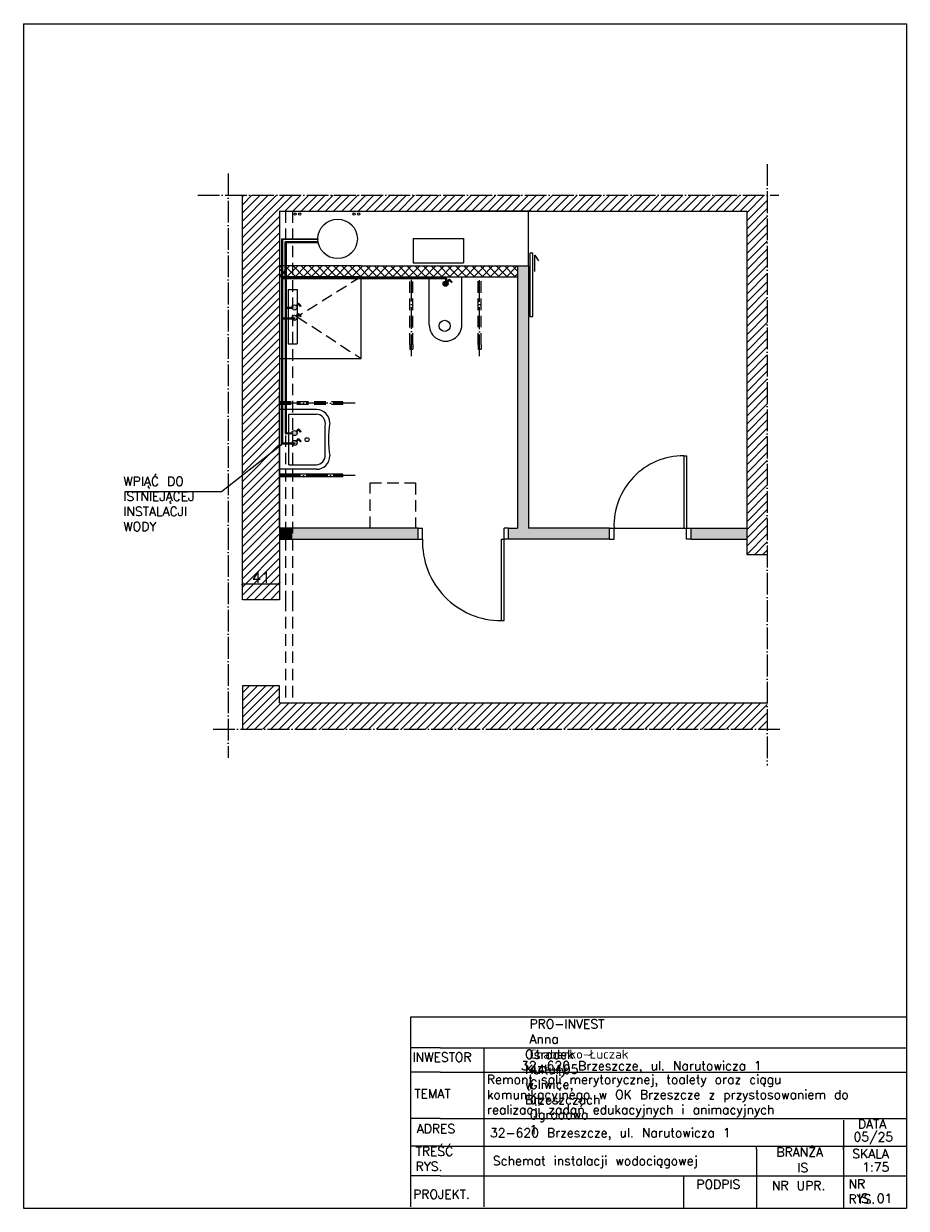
# Model space of a CAD drawing. Header units: millimetres. Extents: x -155361 to 49141, y -33787 to 6941.
# Tile 2 of 44: x -32398 to -31423, y 2504 to 3812. Entities that reach past the tile are written whole.
import ezdxf

# ---------------------------------------------------------------- set-up
doc = ezdxf.new("R2010")
doc.units = ezdxf.units.MM
doc.linetypes.add('ACAD_ISO04W100', pattern=[30, 24, -3, 0, -3])
doc.linetypes.add('DASHED', pattern=[19.05, 12.7, -6.35])
doc.styles.add('Opisowy', font='txt.shx')
doc.styles.get("Standard").update_dxf_attribs({"font": 'txt.shx'})
doc.dimstyles.new('ISO-25', dxfattribs={"dimtxt": 12, "dimasz": 3, "dimexe": 1, "dimexo": 1, "dimgap": 1, "dimtad": 1, "dimdec": 0, "dimtxsty": 'Opisowy', "dimblk": 'ARCHTICK', "dimcen": 2.5, "dimadec": 0, "dimazin": 0, "dimtfac": 1, "dimtdec": 0, "dimtmove": 0, "dimatfit": 3, "dimldrblk": 'ARCHTICK', "dimfxl": 1, "dimfxlon": 1, "dimarcsym": 0})

# ---------------------------------------------------------------- blocks, each defined once
blk = doc.blocks.new('_ArchTick')
at = {"color": 0, "linetype": 'ByBlock', "const_width": 0.15}
blk.add_lwpolyline([(-0.5, -0.5), (0.5, 0.5)], dxfattribs=at)
blk = doc.blocks.new('*D12127')
at = {"color": 0, "lineweight": -2}
for p, q in [((-32156.4, 3192.1), (-32156.4, 3194.1)), ((-32156.4, 3193.1), (-32115.4, 3193.1)), ((-32115.4, 3192.1), (-32115.4, 3194.1))]:
    blk.add_line(p, q, dxfattribs=at)
at = {"layer": 'Defpoints', "color": 0}
for p in [(-32115.4, 3193.1), (-32156.4, 3175.6), (-32115.4, 3175.6)]:
    blk.add_point(p, dxfattribs=at)
at = {"color": 0, "lineweight": -2, "xscale": 3, "yscale": 3, "zscale": 3, "rotation": 180}
blk.add_blockref('_ArchTick', (-32156.4, 3193.1), dxfattribs=at)
at = {"color": 0, "lineweight": -2, "xscale": 3, "yscale": 3, "zscale": 3}
blk.add_blockref('_ArchTick', (-32115.4, 3193.1), dxfattribs=at)
at = {"color": 0, "insert": (-32135.9, 3200.1), "char_height": 12, "attachment_point": 5, "style": 'Opisowy'}
blk.add_mtext('41', dxfattribs=at)

msp = doc.modelspace()

# ---------------------------------------------------------------- hatches: boundary and pattern name
h = msp.add_hatch()
h.set_pattern_fill('ANSI31', color=256, scale=2, style=0)
h.set_pattern_definition([(45, (-13145.049, 7643.894), (-4.490128, 4.490128), [])])
h.paths.add_polyline_path([(-32156.4, 3622.2), (-31576.7, 3622.2), (-31576.7, 3225.6), (-31599.4, 3225.6), (-31599.4, 3249.6), (-31599.4, 3254.6), (-31599.4, 3604.6), (-32101.1, 3604.6), (-32108.8, 3604.6), (-32115.4, 3604.6), (-32115.4, 3417.5), (-32115.4, 3407.5), (-32115.4, 3404.6), (-32115.4, 3384.6), (-32115.4, 3364.6), (-32115.4, 3254.6), (-32115.4, 3249.6), (-32115.4, 3175.6), (-32127.4, 3175.6), (-32132.4, 3175.6), (-32156.4, 3175.6), (-32156.4, 3284.9)])
h.paths.add_polyline_path([(-32146.9, 3209.1), (-32146.9, 3191.1), (-32124.9, 3191.1), (-32124.9, 3209.1)], flags=24)
h.paths.add_polyline_path([(-31576.7, 3032.5), (-31576.7, 3061.6), (-32101.1, 3061.6), (-32108.8, 3061.6), (-32115.4, 3061.6), (-32115.4, 3080.6), (-32127.4, 3080.6), (-32132.4, 3080.6), (-32156.4, 3080.6), (-32156.4, 3032.5)])
h = msp.add_hatch(color=5)
h.paths.add_polyline_path([(-32112.9, 3544.1), (-32112.9, 3570.4), (-32112.9, 3574.1), (-32108.8, 3574.1), (-32108.8, 3573.2), (-32111.9, 3573.2), (-32111.9, 3570.4), (-32111.9, 3544.1)])
h.paths.add_polyline_path([(-32101.1, 3574.1), (-32073, 3574, 0.010134), (-32073, 3573.2), (-32101.1, 3573.2)])
h.paths.add_polyline_path([(-32111.9, 3532.1), (-32111.9, 3544.1), (-32112.9, 3544.1), (-32112.9, 3532.1)])
h.paths.add_polyline_path([(-32108.8, 3573.2), (-32101.1, 3573.2), (-32101.1, 3574.1), (-32108.8, 3574.1)])
h = msp.add_hatch(color=1)
h.paths.add_polyline_path([(-32108.8, 3394.1), (-32108.1, 3394.1), (-32108.1, 3442.1), (-32108.8, 3442.1)])
h.paths.add_polyline_path([(-32101.1, 3570.8), (-32072.8, 3570.7, 0.00298), (-32072.7, 3570.4), (-32072.7, 3569.7), (-32101.1, 3569.7)])
h.paths.add_polyline_path([(-32101.1, 3361.2, -0.426241), (-32097.1, 3361.8), (-32097.2, 3361.7), (-32096.6, 3360.9), (-32096.4, 3361.1, -0.141158), (-32096, 3359.6, -0.731369), (-32101.1, 3357.9)])
h.paths.add_polyline_path([(-32108.1, 3442.1), (-32108.1, 3485.9), (-32108.8, 3485.9), (-32108.8, 3442.1)])
h.paths.add_polyline_path([(-32108.8, 3360), (-32108.1, 3360), (-32108.1, 3385.6), (-32108.8, 3385.6)])
h.paths.add_polyline_path([(-32108.1, 3544.1), (-32108.1, 3569.7), (-32108.8, 3569.7), (-32108.8, 3544.1)])
h.paths.add_polyline_path([(-32097.1, 3361.8), (-32094.5, 3364.4), (-32091.5, 3361.4), (-32092.2, 3360.7), (-32094.5, 3363), (-32096.4, 3361.1, 0.088548)])
h.paths.add_polyline_path([(-32109, 3394.1), (-32108.8, 3394.1), (-32108.8, 3442.1), (-32109, 3442.1)])
h.paths.add_polyline_path([(-32108.8, 3532.1), (-32108.1, 3532.1), (-32108.1, 3544.1), (-32108.8, 3544.1)])
h.paths.add_polyline_path([(-32108.1, 3569.7), (-32101.1, 3569.7), (-32101.1, 3570.8), (-32108.1, 3570.8)])
h.paths.add_polyline_path([(-32108.8, 3385.6), (-32108.1, 3385.6), (-32108.1, 3391.1), (-32108.8, 3391.1)])
h.paths.add_polyline_path([(-32105.3, 3359), (-32105.3, 3360), (-32101.6, 3360, 0.088831), (-32101.6, 3359)])
h.paths.add_polyline_path([(-32105.3, 3359), (-32105.3, 3360), (-32108, 3360), (-32108.1, 3360), (-32108.8, 3360), (-32108.8, 3359)])
h.paths.add_polyline_path([(-32108.1, 3391.1), (-32108.1, 3392.6), (-32108.8, 3392.6), (-32108.8, 3391.1)])
h.paths.add_polyline_path([(-32108.8, 3392.6), (-32108.1, 3392.6), (-32108.1, 3394.1), (-32108.8, 3394.1)])
h.paths.add_polyline_path([(-32108.8, 3569.7), (-32108.1, 3569.7), (-32108.1, 3570.8), (-32108.8, 3570.8)])
h.paths.add_polyline_path([(-32101.6, 3360), (-32101.2, 3360), (-32101.2, 3359), (-32101.6, 3359, -0.088831)])
h.paths.add_polyline_path([(-32108.8, 3531.5), (-32108.1, 3531.5), (-32108.1, 3532.1), (-32108.8, 3532.1)])
h.paths.add_polyline_path([(-32109, 3531.5), (-32108.8, 3531.5), (-32108.8, 3532.1), (-32109, 3532.1)])
h = msp.add_hatch()
h.set_pattern_fill('ANSI37', color=256, scale=2, style=0)
h.set_pattern_definition([(45, (-13145.049, 9248.413), (-4.490128, 4.490128), []), (135, (-13145.049, 9248.413), (-4.490128, -4.490128), [])])
h.paths.add_polyline_path([(-32101.1, 3532.1), (-32025.4, 3532.1), (-31969.8, 3532.1), (-31914, 3532.1), (-31895.9, 3532.1), (-31894.4, 3532.1), (-31892.8, 3532.1), (-31852.4, 3532.1), (-31852.4, 3544.1), (-32025.4, 3544.1), (-32101.1, 3544.1)])
h.paths.add_polyline_path([(-32108.8, 3532.1), (-32101.1, 3532.1), (-32101.1, 3544.1), (-32108.8, 3544.1)])
h.paths.add_polyline_path([(-32115.4, 3532.1), (-32108.8, 3532.1), (-32108.8, 3544.1), (-32115.4, 3544.1)])
h = msp.add_hatch(color=5)
h.paths.add_polyline_path([(-32112.9, 3442.1), (-32111.9, 3442.1), (-32111.9, 3485.9), (-32111.9, 3486.9), (-32111.9, 3529.8), (-32111.9, 3530.8), (-32111.9, 3532.1), (-32112.9, 3532.1)])
h.paths.add_polyline_path([(-32112.9, 3394.1), (-32111.9, 3394.1), (-32111.9, 3442.1), (-32112.9, 3442.1)])
h.paths.add_polyline_path([(-32112.9, 3347.7), (-32111.9, 3347.7), (-32111.9, 3348.7), (-32111.9, 3385.6), (-32112.9, 3385.6)])
h.paths.add_polyline_path([(-32112.9, 3385.6), (-32111.9, 3385.6), (-32111.9, 3391.1), (-32112.9, 3391.1)])
h.paths.add_polyline_path([(-32111.9, 3391.1), (-32111.9, 3392.6), (-32112.9, 3392.6), (-32112.9, 3391.1)])
h.paths.add_polyline_path([(-32112.9, 3392.6), (-32111.9, 3392.6), (-32111.9, 3394.1), (-32112.9, 3394.1)])
h = msp.add_hatch(color=9)
h.paths.add_polyline_path([(-31852.4, 3254.6), (-31862.4, 3254.6), (-31862.4, 3242.6), (-31750.9, 3242.6), (-31750.9, 3254.6), (-31840.4, 3254.6), (-31840.4, 3544.1), (-31852.4, 3544.1), (-31852.4, 3532.1)])
h.paths.add_polyline_path([(-32101.1, 3242.6), (-31962.4, 3242.6), (-31962.4, 3254.6), (-31965.4, 3254.6), (-32015.4, 3254.6), (-32101.1, 3254.6)])
h.paths.add_polyline_path([(-31660.9, 3242.6), (-31599.4, 3242.6), (-31599.4, 3249.6), (-31599.4, 3254.6), (-31660.9, 3254.6)])
h = msp.add_hatch(color=5)
h.paths.add_polyline_path([(-32029, 3529.8), (-32027.4, 3530.8), (-32101.1, 3530.8), (-32101.1, 3529.8)])
h.paths.add_polyline_path([(-31950, 3529.8), (-31950, 3530.8), (-31931.9, 3530.8), (-31930.9, 3530.8), (-31930.9, 3528.3), (-31930.9, 3527.1, 0.100889), (-31932, 3527.4), (-31932, 3529.8)])
h.paths.add_polyline_path([(-31971.4, 3529.8), (-31971.4, 3530.8), (-32025.4, 3530.8), (-32025.4, 3529.8)])
h.paths.add_polyline_path([(-31950, 3529.8), (-31950, 3530.8), (-31968.3, 3530.8), (-31968.3, 3529.8)])
h.paths.add_polyline_path([(-32101.1, 3529.8), (-32101.1, 3530.8), (-32108.8, 3530.8), (-32108.8, 3529.8)])
h.paths.add_polyline_path([(-32029, 3529.8), (-32027.4, 3530.8), (-32025.4, 3530.8), (-32025.4, 3529.8)])
h.paths.add_polyline_path([(-32111.9, 3529.8), (-32108.8, 3529.8), (-32108.8, 3530.8), (-32111.8, 3530.8), (-32111.9, 3530.8)])
h.paths.add_polyline_path([(-31968.3, 3529.8), (-31968.3, 3530.8), (-31969.8, 3530.8), (-31969.8, 3529.8)])
h.paths.add_polyline_path([(-31969.8, 3529.8), (-31969.8, 3530.8), (-31971.4, 3530.8), (-31971.4, 3529.8)])
h = msp.add_hatch(color=1)
h.paths.add_polyline_path([(-32108.1, 3486.9), (-32108.1, 3529.2), (-32108.8, 3529.2), (-32108.8, 3486.9)])
h.paths.add_polyline_path([(-32108.8, 3442.1), (-32108.8, 3485.9), (-32109, 3485.9), (-32109, 3442.1)])
for color, points in [(1, [(-32108.8, 3486.9), (-32108.8, 3529.2), (-32109, 3529.2), (-32109, 3486.9)]), (5, [(-31930.4, 3526.6), (-31930.3, 3526.8, -0.088548), (-31929.6, 3526), (-31929.8, 3525.9)]), (5, [(-32097.3, 3489), (-32097.1, 3489.1, -0.088548), (-32096.4, 3488.4), (-32096.6, 3488.2)]), (5, [(-32097.2, 3350.8), (-32097.1, 3350.9, -0.088548), (-32096.4, 3350.2), (-32096.6, 3350)])]:
    msp.add_hatch(color=color).paths.add_polyline_path(points)
h = msp.add_hatch(color=5)
h.paths.add_polyline_path([(-31932, 3527.4), (-31930.9, 3525.9), (-31930.9, 3527.1, -0.063926), (-31930.3, 3526.8), (-31930.4, 3526.6), (-31929.8, 3525.9), (-31929.6, 3526, -0.141158), (-31929.2, 3524.5, -2.412589)])
h.paths.add_polyline_path([(-31930.3, 3526.8), (-31927.7, 3529.4), (-31924.7, 3526.4), (-31925.4, 3525.7), (-31927.7, 3528), (-31929.6, 3526, 0.088548)])
h.paths.add_polyline_path([(-31932, 3527.4, -0.100889), (-31930.9, 3527.1), (-31930.9, 3525.9)])
h = msp.add_hatch(color=1)
h.paths.add_polyline_path([(-32101.1, 3500, -0.426241), (-32097.1, 3500.6, -0.088548), (-32096.4, 3499.8, -0.141158), (-32096, 3498.3, -0.731369), (-32101.1, 3496.7)])
h.paths.add_polyline_path([(-32095.8, 3500.4), (-32094.5, 3501.8), (-32092.2, 3499.5), (-32091.5, 3500.2), (-32094.5, 3503.2), (-32095.8, 3501.8)])
h.paths.add_polyline_path([(-32105.8, 3498.7), (-32101.6, 3498.7, 0.088831), (-32101.6, 3497.7), (-32105.8, 3497.7)])
h.paths.add_polyline_path([(-32097.1, 3500.6), (-32095.8, 3501.8), (-32095.8, 3500.4), (-32096.4, 3499.8, 0.088548)])
h.paths.add_polyline_path([(-32105.8, 3497.7), (-32105.8, 3498.7), (-32108.1, 3498.7), (-32108.1, 3497.7)])
h.paths.add_polyline_path([(-32101.6, 3498.7, -0.120723), (-32101.1, 3500), (-32101.1, 3496.7, -0.099443), (-32101.6, 3497.7, -0.088831)])
h = msp.add_hatch(color=5)
h.paths.add_polyline_path([(-32105.3, 3347.7), (-32105.3, 3348.7), (-32101.6, 3348.7, 0.090232), (-32101.5, 3347.7)])
h.paths.add_polyline_path([(-32105.3, 3347.7), (-32105.3, 3348.7), (-32108.8, 3348.7), (-32108.8, 3347.7)])
h.paths.add_polyline_path([(-32111.9, 3347.7), (-32111.9, 3348.7), (-32108.8, 3348.7), (-32108.8, 3347.7)])
h.paths.add_polyline_path([(-32108.8, 3485.9), (-32108.8, 3486.9), (-32111.9, 3486.9), (-32111.9, 3485.9)])
h.paths.add_polyline_path([(-32101.7, 3486.9), (-32101.1, 3486.9), (-32101.1, 3485.9), (-32101.5, 3485.9, -0.090145)])
h.paths.add_polyline_path([(-32108.8, 3486.9), (-32101.7, 3486.9, 0.090145), (-32101.5, 3485.9), (-32108.8, 3485.9)])
h = msp.add_hatch(color=5)
h.paths.add_polyline_path([(-32094.6, 3352), (-32094.5, 3352.1), (-32092.2, 3349.8), (-32091.5, 3350.5), (-32094.5, 3353.5), (-32094.6, 3353.4)])
h.paths.add_polyline_path([(-32094.6, 3490.2), (-32094.5, 3490.3), (-32092.2, 3488), (-32091.5, 3488.7), (-32094.5, 3491.7), (-32094.6, 3491.6)])
h.paths.add_polyline_path([(-32099.3, 3486.9), (-32096, 3486.9, -0.460985), (-32099.3, 3484.1)])
h.paths.add_polyline_path([(-32097.1, 3489.1), (-32094.6, 3491.6), (-32094.6, 3490.2), (-32096.4, 3488.4, 0.088548)])
h.paths.add_polyline_path([(-32101.6, 3348.7), (-32098.8, 3348.7), (-32098.8, 3345.8, -0.414772)])
h.paths.add_polyline_path([(-32098.8, 3345.8), (-32098.8, 3348.7), (-32096, 3348.7, -0.413655)])
h.paths.add_polyline_path([(-32097.1, 3350.9), (-32094.6, 3353.4), (-32094.6, 3352), (-32096.4, 3350.2, 0.088548)])
h.paths.add_polyline_path([(-32101.7, 3486.9), (-32099.3, 3486.9), (-32099.3, 3484.1, -0.368939)])
h.paths.add_polyline_path([(-32099.3, 3489.7, -0.206255), (-32097.1, 3489.1), (-32097.3, 3489), (-32096.6, 3488.2), (-32096.4, 3488.4, -0.050286), (-32096.2, 3487.9), (-32099.3, 3487.9)])
h.paths.add_polyline_path([(-32098.8, 3349.7), (-32098.8, 3351.5, -0.165068), (-32097.1, 3350.9), (-32097.2, 3350.8), (-32096.6, 3350), (-32096.4, 3350.2, -0.050286), (-32096.2, 3349.7)])
h.paths.add_polyline_path([(-32101.5, 3349.7, -0.312921), (-32098.8, 3351.5), (-32098.8, 3349.7)])
h.paths.add_polyline_path([(-32101.5, 3487.9, -0.269728), (-32099.3, 3489.7), (-32099.3, 3487.9)])
h.paths.add_polyline_path([(-32101.6, 3348.7, -0.090232), (-32101.5, 3349.7), (-32098.8, 3349.7), (-32098.8, 3348.7)])
h.paths.add_polyline_path([(-32098.8, 3348.7), (-32098.8, 3349.7), (-32096.2, 3349.7, -0.090232), (-32096, 3348.7)])
h.paths.add_polyline_path([(-32099.3, 3487.9), (-32096.2, 3487.9, -0.090232), (-32096, 3486.9), (-32099.3, 3486.9)])
h.paths.add_polyline_path([(-32101.7, 3486.9, -0.090232), (-32101.5, 3487.9), (-32099.3, 3487.9), (-32099.3, 3486.9)])
h = msp.add_hatch(color=1)
h.paths.add_polyline_path([(-32109, 3360), (-32108.8, 3360), (-32108.8, 3385.6), (-32109, 3385.6)])
h.paths.add_polyline_path([(-32101.6, 3360, -0.120723), (-32101.1, 3361.2), (-32101.1, 3357.9, -0.099443), (-32101.6, 3359), (-32101.2, 3359), (-32101.2, 3360)])
h.paths.add_polyline_path([(-32109, 3385.6), (-32108.8, 3385.6), (-32108.8, 3391.1), (-32109, 3391.1)])
h.paths.add_polyline_path([(-32097.2, 3361.7), (-32097.1, 3361.8, -0.088548), (-32096.4, 3361.1), (-32096.6, 3360.9)])
h.paths.add_polyline_path([(-32108.8, 3391.1), (-32108.8, 3392.6), (-32109, 3392.6), (-32109, 3391.1)])
h.paths.add_polyline_path([(-32109, 3392.6), (-32108.8, 3392.6), (-32108.8, 3394.1), (-32109, 3394.1)])
h.paths.add_polyline_path([(-32109, 3359), (-32108.8, 3359), (-32108.8, 3360), (-32109, 3360)])
h = msp.add_hatch(color=9)
h.paths.add_polyline_path([(-32108.8, 3242.6), (-32101.1, 3242.6), (-32101.1, 3254.6), (-32108.8, 3254.6)])
h.paths.add_polyline_path([(-32115.4, 3249.6), (-32115.4, 3242.6), (-32108.8, 3242.6), (-32108.8, 3254.6), (-32115.4, 3254.6)])

# ---------------------------------------------------------------- linework, layer by layer
for p, q in [((-32398, 3811.7), (-31423.1, 3811.7)), ((-32398, 3811.7), (-32398, 2503.5)), ((-31423.1, 3811.7), (-31423.1, 2503.5)), ((-32156.4, 3284.9), (-32156.4, 3622.2)), ((-32115.4, 3604.6), (-31599.4, 3604.6)), ((-32115.4, 3604.6), (-32115.4, 3254.6)), ((-32115.4, 3604.6), (-32115.4, 3579.6)), ((-31837.4, 3604.6), (-31920.4, 3604.6)), ((-31840.4, 3544.1), (-31840.4, 3604.6)), ((-31599.4, 3604.6), (-31599.4, 3254.6)), ((-32115.4, 3579.6), (-32115.4, 3443.6)), ((-32115.4, 3579.6), (-32115.4, 3489.6)), ((-31967.9, 3574.5), (-31967.9, 3547.7)), ((-31967.9, 3574.5), (-31912.3, 3574.5)), ((-31912.3, 3574.5), (-31912.3, 3547.7)), ((-31838.8, 3558.4), (-31838.8, 3488.4)), ((-31835.8, 3558.4), (-31838.8, 3558.4)), ((-31835.8, 3488.4), (-31835.8, 3558.4)), ((-31967.9, 3547.7), (-31912.3, 3547.7)), ((-31833.4, 3538.2), (-31833.4, 3556.2)), ((-31833.4, 3556.2), (-31829.5, 3549.8)), ((-32025.4, 3544.1), (-32115.4, 3544.1)), ((-32025.4, 3532.1), (-32115.4, 3532.1)), ((-32108.1, 3532.1), (-32109, 3532.1)), ((-32025.4, 3544.1), (-31852.4, 3544.1)), ((-32025.4, 3532.1), (-31852.4, 3532.1)), ((-32025.4, 3442.1), (-32025.4, 3532.1)), ((-31950, 3499.1), (-31950, 3532.1)), ((-31914, 3499.2), (-31914, 3532.2)), ((-31852.4, 3544.1), (-31840.4, 3544.1)), ((-31852.4, 3544.1), (-31852.4, 3254.6)), ((-31840.4, 3544.1), (-31840.4, 3254.6)), ((-31931.9, 3530.8), (-31930.9, 3530.8)), ((-32105.8, 3518), (-32105.8, 3458)), ((-32105.8, 3518), (-32095.8, 3518)), ((-32095.8, 3518), (-32095.8, 3458)), ((-31950, 3479.1), (-31950, 3499.1)), ((-31914, 3479.2), (-31914, 3499.2)), ((-31838.8, 3488.4), (-31835.8, 3488.4)), ((-32105.8, 3458), (-32095.8, 3458)), ((-31971.4, 3457.3), (-31971.4, 3452.3)), ((-31968.3, 3457.3), (-31968.3, 3452.3)), ((-31895.9, 3457.4), (-31895.9, 3452.4)), ((-31892.8, 3457.4), (-31892.8, 3452.4)), ((-32115.4, 3442.1), (-32025.4, 3442.1)), ((-31971.4, 3452.3), (-31968.3, 3452.3)), ((-31895.9, 3452.4), (-31892.8, 3452.4)), ((-32115.4, 3407.5), (-32115.4, 3417.5)), ((-32115.4, 3364.6), (-32115.4, 3404.6)), ((-32045.3, 3391), (-32045.3, 3394)), ((-32074.6, 3385.6), (-32115.3, 3385.6)), ((-32105.3, 3324.6), (-32105.3, 3380.6)), ((-32105.3, 3380.6), (-32074.6, 3380.6)), ((-32115.4, 3254.6), (-32115.4, 3364.6)), ((-32064.9, 3335.5), (-32064.9, 3367.6)), ((-32109, 3360), (-32108, 3360)), ((-32111.9, 3347.7), (-32179.4, 3294.6)), ((-32105.3, 3324.6), (-32074.6, 3324.6)), ((-31668.9, 3334.6), (-31668.9, 3254.6)), ((-31668.9, 3334.6), (-31665.9, 3334.6)), ((-31665.9, 3334.6), (-31665.9, 3254.6)), ((-32074.6, 3319.6), (-32115.4, 3319.6)), ((-32115.4, 3319.6), (-32115.4, 3254.6)), ((-32045.3, 3314.1), (-32115.4, 3314.1)), ((-32045.3, 3311.1), (-32115.4, 3311.1)), ((-32045.3, 3311.1), (-32045.3, 3314.1)), ((-32179.4, 3294.6), (-32286.1, 3294.6)), ((-32156.4, 3175.6), (-32156.4, 3284.9)), ((-32115.4, 3254.6), (-32115.4, 3249.6)), ((-31962.4, 3254.6), (-32115.4, 3254.6)), ((-32115.4, 3249.6), (-32115.4, 3175.6)), ((-31962.4, 3242.6), (-31962.4, 3254.6)), ((-31962.4, 3254.6), (-31957.4, 3254.6)), ((-31957.4, 3242.6), (-31957.4, 3254.6)), ((-31867.4, 3242.6), (-31867.4, 3254.6)), ((-31862.4, 3254.6), (-31867.4, 3254.6)), ((-31862.4, 3242.6), (-31862.4, 3254.6)), ((-31862.4, 3254.6), (-31852.4, 3254.6)), ((-31750.9, 3254.6), (-31840.4, 3254.6)), ((-31750.9, 3242.6), (-31750.9, 3254.6)), ((-31750.9, 3254.6), (-31660.9, 3254.6)), ((-31745.9, 3242.6), (-31745.9, 3254.6)), ((-31665.9, 3242.6), (-31665.9, 3254.6)), ((-31660.9, 3242.6), (-31660.9, 3254.6)), ((-31660.9, 3254.6), (-31599.4, 3254.6)), ((-31599.4, 3254.6), (-31599.4, 3249.6)), ((-31599.4, 3249.6), (-31599.4, 3225.6)), ((-32115.4, 3242.6), (-31962.4, 3242.6)), ((-31962.4, 3242.6), (-31957.4, 3242.6)), ((-31870.4, 3152.6), (-31870.4, 3242.6)), ((-31870.4, 3242.6), (-31867.4, 3242.6)), ((-31862.4, 3242.6), (-31867.4, 3242.6)), ((-31867.4, 3152.6), (-31867.4, 3242.6)), ((-31750.9, 3242.6), (-31862.4, 3242.6)), ((-31750.9, 3242.6), (-31745.9, 3242.6)), ((-31660.9, 3242.6), (-31665.9, 3242.6)), ((-31660.9, 3242.6), (-31599.4, 3242.6)), ((-31599.4, 3225.6), (-31576.7, 3225.6)), ((-32115.4, 3175.6), (-32156.4, 3175.6)), ((-31870.4, 3152.6), (-31867.4, 3152.6)), ((-32115.4, 3080.6), (-32156.4, 3080.6)), ((-32156.4, 3080.6), (-32156.4, 3032.5)), ((-32115.4, 3061.6), (-32115.4, 3080.6)), ((-32115.4, 3061.6), (-31576.7, 3061.6)), ((-31970.7, 2714.5), (-31970.7, 2505.2)), ((-31938, 2714.5), (-31970.7, 2714.5)), ((-31423.1, 2714.5), (-31938, 2714.5)), ((-31938, 2680.8), (-31970.7, 2680.8)), ((-31889.2, 2674.9), (-31889.2, 2680.8)), ((-31889.2, 2505.2), (-31889.2, 2674.9)), ((-31471.7, 2680.8), (-31423.1, 2680.8)), ((-31938, 2653.7), (-31970.7, 2653.7)), ((-31471.7, 2653.7), (-31423.1, 2653.7)), ((-31938, 2602.6), (-31970.7, 2602.6)), ((-31471.7, 2602.6), (-31423.1, 2602.6)), ((-31938, 2572.2), (-31970.7, 2572.2)), ((-31588.7, 2568.7), (-31588.7, 2572.2)), ((-31492.6, 2568.1), (-31492.6, 2572.2)), ((-31471.7, 2572.2), (-31423.1, 2572.2)), ((-31938, 2539.5), (-31970.7, 2539.5)), ((-31669.3, 2539.5), (-31669.3, 2503.5)), ((-31471.7, 2539.5), (-31423.1, 2539.5)), ((-32398, 2503.5), (-31423.1, 2503.5)), ((-31471.7, 2503.5), (-31423.1, 2503.5))]:
    msp.add_line(p, q)
at = {"linetype": 'ACAD_ISO04W100'}
for p, q in [((-31576.7, 3656.7), (-31576.7, 2992.6)), ((-32172, 3646.1), (-32172, 3001)), ((-32205.7, 3622.2), (-31564, 3622.2)), ((-31969.8, 3444.6), (-31969.8, 3534.3)), ((-31894.4, 3444.4), (-31894.4, 3534.1)), ((-32032, 3392.5), (-32115.3, 3392.6)), ((-32032, 3312.6), (-32115.4, 3312.6)), ((-32188.7, 3032.5), (-31562.8, 3032.5))]:
    msp.add_line(p, q, dxfattribs=at)
at = {"linetype": 'DASHED'}
for p, q in [((-32108.8, 3604.6), (-32108.8, 3175.6)), ((-32101.1, 3604.6), (-32101.1, 3175.6)), ((-32025.4, 3532.1), (-32095.8, 3488)), ((-31971.4, 3457.3), (-31971.4, 3532.1)), ((-31968.3, 3457.3), (-31968.3, 3532.1)), ((-31895.9, 3457.4), (-31895.9, 3532.2)), ((-31892.8, 3457.4), (-31892.8, 3532.2)), ((-32095.8, 3488), (-32025.4, 3442.1)), ((-32045.3, 3394), (-32115.3, 3394.1)), ((-32045.3, 3391), (-32115.3, 3391.1)), ((-32015.4, 3254.6), (-32015.4, 3304.6)), ((-32015.4, 3304.6), (-31965.4, 3304.6)), ((-31965.4, 3304.6), (-31965.4, 3254.5)), ((-32108.8, 3175.6), (-32108.8, 3061.6)), ((-32101.1, 3175.6), (-32101.1, 3061.6))]:
    msp.add_line(p, q, dxfattribs=at)
at = {"color": 5}
for p, q in [((-32112.9, 3570.4), (-32112.9, 3574.1)), ((-32112.9, 3574.1), (-32073, 3574)), ((-32111.9, 3570.4), (-32111.9, 3573.2)), ((-32073, 3573.2), (-32111.9, 3573.2)), ((-32073, 3574), (-32073, 3573.2)), ((-32112.9, 3347.7), (-32112.9, 3570.4)), ((-32111.9, 3347.7), (-32111.9, 3570.4)), ((-32111.8, 3530.8), (-32111.9, 3530.8)), ((-31932, 3529.8), (-32111.9, 3529.8)), ((-31931.9, 3530.8), (-32111.8, 3530.8)), ((-31932, 3529.8), (-31932, 3527.4)), ((-31930.9, 3525.9), (-31932, 3527.4)), ((-31930.9, 3530.8), (-31930.9, 3528.3)), ((-31930.9, 3528.3), (-31930.9, 3525.9)), ((-31930.4, 3526.6), (-31927.7, 3529.4)), ((-31929.8, 3525.9), (-31930.4, 3526.6)), ((-31927.7, 3528), (-31929.8, 3525.9)), ((-31927.7, 3529.4), (-31924.7, 3526.4)), ((-31925.4, 3525.7), (-31927.7, 3528)), ((-31924.7, 3526.4), (-31925.4, 3525.7)), ((-32111.9, 3486.9), (-32098.8, 3486.9)), ((-32111.9, 3485.9), (-32098.8, 3485.9)), ((-32098.8, 3486.9), (-32098.8, 3485.9)), ((-32097.3, 3489), (-32094.5, 3491.7)), ((-32096.6, 3488.2), (-32097.3, 3489)), ((-32094.5, 3490.3), (-32096.6, 3488.2)), ((-32094.5, 3491.7), (-32091.5, 3488.7)), ((-32092.2, 3488), (-32094.5, 3490.3)), ((-32091.5, 3488.7), (-32092.2, 3488)), ((-32097.2, 3350.8), (-32094.5, 3353.5)), ((-32096.6, 3350), (-32097.2, 3350.8)), ((-32094.5, 3352.1), (-32096.6, 3350)), ((-32094.5, 3353.5), (-32091.5, 3350.5)), ((-32092.2, 3349.8), (-32094.5, 3352.1)), ((-32091.5, 3350.5), (-32092.2, 3349.8)), ((-32112.9, 3347.7), (-32111.9, 3347.7)), ((-32111.9, 3348.7), (-32098.8, 3348.7)), ((-32111.9, 3347.7), (-32098.8, 3347.7)), ((-32098.8, 3348.7), (-32098.8, 3347.7))]:
    msp.add_line(p, q, dxfattribs=at)
at = {"color": 1}
for p, q in [((-32072.7, 3570.7), (-32109, 3570.8)), ((-32109, 3569.7), (-32109, 3570.8)), ((-32072.7, 3569.7), (-32109, 3569.7)), ((-32109, 3532.1), (-32109, 3569.7)), ((-32108.1, 3570.8), (-32108.1, 3569.7)), ((-32108.1, 3569.7), (-32108.1, 3532.1)), ((-32072.7, 3569.7), (-32072.7, 3570.7)), ((-32109, 3532.1), (-32109, 3531.5)), ((-32108.1, 3532.1), (-32108.1, 3531.5)), ((-32109, 3531.5), (-32108.1, 3531.5)), ((-32109, 3531.5), (-32109, 3359)), ((-32109, 3529.2), (-32108.1, 3529.2)), ((-32108.1, 3529.2), (-32108.1, 3360)), ((-32109, 3498.7), (-32101.2, 3498.7)), ((-32109, 3497.7), (-32101.2, 3497.7)), ((-32097.2, 3500.4), (-32094.5, 3503.2)), ((-32094.5, 3501.8), (-32096.6, 3499.7)), ((-32094.5, 3503.2), (-32091.5, 3500.2)), ((-32092.2, 3499.5), (-32094.5, 3501.8)), ((-32091.5, 3500.2), (-32092.2, 3499.5)), ((-32097.2, 3361.7), (-32094.5, 3364.4)), ((-32094.5, 3363), (-32096.6, 3360.9)), ((-32094.5, 3364.4), (-32091.5, 3361.4)), ((-32092.2, 3360.7), (-32094.5, 3363)), ((-32109, 3360), (-32101.2, 3360)), ((-32109, 3359), (-32101.2, 3359)), ((-32101.2, 3360), (-32101.2, 3359)), ((-32097.2, 3361.7), (-32096.6, 3360.9)), ((-32091.5, 3361.4), (-32092.2, 3360.7))]:
    msp.add_line(p, q, dxfattribs=at)
at = {"color": 0, "lineweight": 13}
for p, q in [((-31938, 2680.8), (-31471.7, 2680.8)), ((-31938, 2653.7), (-31471.7, 2653.7)), ((-31938, 2602.6), (-31471.7, 2602.6)), ((-31492.6, 2600.9), (-31492.6, 2503.5)), ((-31938, 2572.2), (-31471.7, 2572.2)), ((-31588.7, 2568.7), (-31588.7, 2503.5)), ((-31938, 2539.5), (-31471.7, 2539.5)), ((-31938, 2503.5), (-31471.7, 2503.5))]:
    msp.add_line(p, q, dxfattribs=at)
at = {"color": 0}
msp.add_line((-31889.4, 2503.5), (-31423.1, 2503.5), dxfattribs=at)
for centre, radius in [((-32098.1, 3601.4), 1.25), ((-32093.1, 3601.4), 1.25), ((-32033, 3601.4), 1.25), ((-32028, 3601.4), 1.25), ((-32051.2, 3574), 21.8), ((-31933, 3478), 6.12), ((-32085, 3352.3), 2.18)]:
    msp.add_circle(centre, radius)
at = {"color": 5}
for centre in [(-31932, 3524.5), (-32098.8, 3486.9), (-32098.8, 3348.7)]:
    msp.add_circle(centre, 2.84, dxfattribs=at)
at = {"color": 1}
for centre in [(-32098.8, 3498.3), (-32098.8, 3359.6)]:
    msp.add_circle(centre, 2.84, dxfattribs=at)
for centre, radius, start, end in [((-31932, 3479.1), 18, 180.0004, 0.288), ((-32074.6, 3370.8), 14.7, 0, 90), ((-32075.2, 3370), 10.5, 346.8908, 87.0059), ((-31949.1, 3352.6), 112.3, 170.6265, 189.3735), ((-32075.2, 3334.8), 10.3, 273.1845, 3.4527), ((-32074.6, 3334.3), 14.7, 270, 0), ((-31668.9, 3257.5), 77.1, 90, 182.1894), ((-31870.4, 3239.6), 87.1, 178.058, 270)]:
    msp.add_arc(centre, radius, start, end)

# ---------------------------------------------------------------- texts
at = {"char_height": 10, "attachment_point": 1}
for s, insert, width in [('WPIĄĆ DO ISTNIEJĄCEJ INSTALACJI WODY', (-32287.9, 3311.4), 121.212), ('PRO-INVEST Anna Chaberko-Łuczak\\P   44-105 Gliwice, ul. Ogrodowa 1', (-31839.3, 2712.1), 0.474), ('Ośrodek Kultury w Brzeszczach', (-31844.2, 2678.5), 0.63), ('32-620 Brzeszcze, ul. Narutowicza 1', (-31848.6, 2665.9), 398.626), ('Remont sali merytorycznej, toalety oraz ciągu komunikacyjnego w OK Brzeszcze z przystosowaniem do realizacji zadań edukacyjnych i animacyjnych', (-31886.4, 2650.8), 466.008), ('32-620 Brzeszcze, ul. Narutowicza 1', (-31882.9, 2591.9), 398.626), ('DATA', (-31476.6, 2601.6), 16.935), ('05/25', (-31481.4, 2587.4), 5.412), ('Schemat instalacji wodociągowej', (-31879.8, 2561), 287.046), ('IS', (-31543.5, 2553.4), 3.605), ('1:75', (-31471.9, 2554), 0.431), ('PODPIS', (-31655, 2534.9), 9.018), ('PROJEKT.', (-31967.8, 2524), 10.405), ('IS 01', (-31476.6, 2519.6), 59.567)]:
    msp.add_mtext(s, dxfattribs=dict(at, insert=insert, width=width))
at = {"lineweight": 13, "char_height": 10, "attachment_point": 1}
for s, insert in [('INWESTOR', (-31968.5, 2675.4)), ('BRANŻA', (-31566.6, 2570.6)), ('SKALA', (-31482.8, 2568.8))]:
    msp.add_mtext(s, dxfattribs=dict(at, insert=insert))
at = {"color": 0, "lineweight": 13, "char_height": 10, "attachment_point": 1}
for s, insert in [('TEMAT', (-31966.4, 2635)), ('ADRES', (-31963.8, 2596.4))]:
    msp.add_mtext(s, dxfattribs=dict(at, insert=insert))
at = {"char_height": 10, "attachment_point": 1}
for s, insert in [('TREŚĆ\\PRYS.', (-31965.1, 2571.5)), ('NR UPR.', (-31571.6, 2533.6))]:
    msp.add_mtext(s, dxfattribs=dict(at, insert=insert))
at = {"lineweight": 13, "insert": (-31487, 2535.4), "char_height": 10, "width": 0.342, "attachment_point": 1}
msp.add_mtext('NR RYS.\\P  ', dxfattribs=at)

# ---------------------------------------------------------------- dimensions: what is measured, and where the dimension line sits
dim = msp.add_linear_dim(base=(-32115.4, 3193.1), p1=(-32156.4, 3175.6), p2=(-32115.4, 3175.6), dimstyle='ISO-25', override={"dimzin": 1})
dim.commit()
dim.dimension.update_dxf_attribs({"geometry": '*D12127', "text_midpoint": (-32135.9, 3200.1)})

doc.saveas('drawing.dxf')
